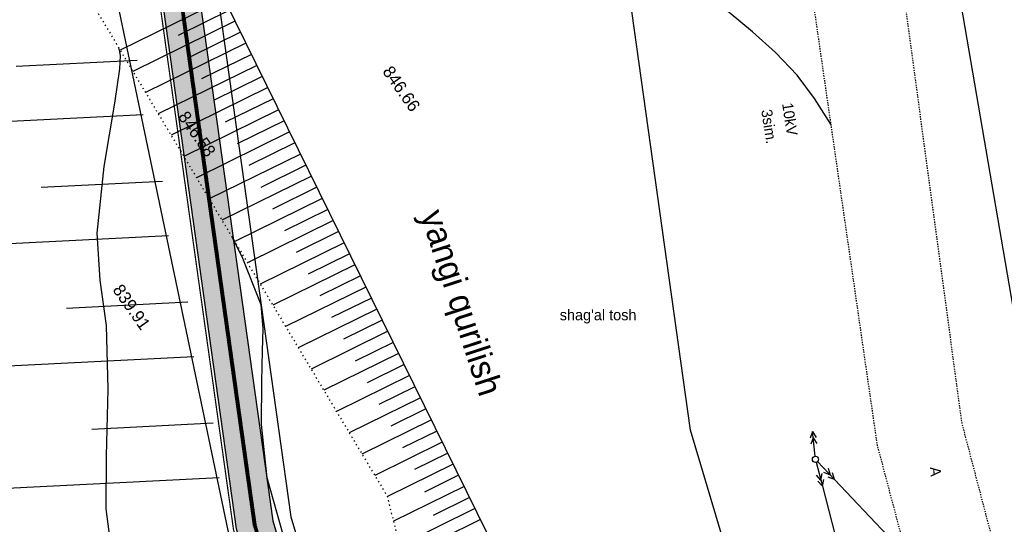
# Model space of a CAD drawing. Header units: millimetres. Extents: x 405709 to 406552, y 4254722 to 4255885.
# Tile 30 of 48: x 406058 to 406137, y 4255360 to 4255400. Entities that reach past the tile are written whole.
import ezdxf
from ezdxf.enums import TextEntityAlignment as Align

# ---------------------------------------------------------------- set-up
doc = ezdxf.new("R2010")
doc.units = ezdxf.units.MM
doc.header["$LTSCALE"] = 0.5
for name, pattern in [('ACAD_ISO09W100', [45, 24, -3, 6, -3, 6, -3]), ('CONTI', [0]), ('Д_ТРОТ_ТРУБА', [3, 1.5, -1.5]), ('ДОРОГИ_СТРОЯЩ', [9, 8, -1]), ('Контура низ откосов  Штриховая 0.1-0.5 - - - - - - -', [0.6, 0.1, -0.5])]:
    doc.linetypes.add(name, pattern=pattern)
for name, color, linetype in [('(007) Здания', 7, 'Continuous'), ('(013) Газопровод', 30, 'ИК_Газопровод -------г--------'), ('(022) Возд. Линии', 7, 'Continuous'), ('(025) Дорога', 7, 'Continuous'), ('(028) Гидротехн.', 7, 'Continuous'), ('(031) Горизонтали', 42, 'Continuous'), ('(037) Контуры', 7, 'Continuous'), ('PI_OTDEFAULT', 172, 'CONTI'), ('ЦММ (0).Тексты', 7, 'Continuous')]:
    doc.layers.add(name, color=color, linetype=linetype)
doc.styles.add('BM-431', font='txt')
doc.styles.add('IndorSoft_Drafting_type_A_00CC', font='IndorSoftDraftingTypeA.ttf', dxfattribs={"height": 0.2})
doc.styles.get("Standard").update_dxf_attribs({"font": 'arial.ttf'})
doc.linetypes.add('GAZ_VOZDUSH', pattern='A,1,-2,["~",Standard,S=3,R=0,X=-1.5,Y=-1.5],-1,10', length=14)
doc.linetypes.add('ИК_Газопровод -------г--------', pattern='A,9,-0.6,["Г",Standard,S=1.2,R=0,X=0,Y=-0.6],-1.2', length=10.8)
doc.linetypes.add('ограждение2', pattern='A,6.35,-2.54,[132,ltypeshp.shx,S=2.54,R=0,X=-2.54,Y=0],-2.54,25.4', length=36.83)

# ---------------------------------------------------------------- blocks, each defined once
blk = doc.blocks.new('*U24')
at = {"layer": '(028) Гидротехн.', "color": 5, "ltscale": 10}
for points in [[(1.848, -0.175), (4.679, 17.888)], [(6.258, -0.6), (7.779, 9.103)]]:
    blk.add_lwpolyline(points, dxfattribs=at)
blk = doc.blocks.new('*U25')
at = {"color": 0, "linetype": 'ByBlock', "lineweight": -2, "transparency": 16777216, "rotation": 101.808184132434}
for p in [(406065.771, 4255400.64), (406067.817, 4255390.851), (406069.863, 4255381.063), (406071.91, 4255371.274), (406073.956, 4255361.486)]:
    blk.add_blockref('*U24', p, dxfattribs=at)
blk = doc.blocks.new('strela1')
at = {"layer": '(022) Возд. Линии'}
for p, q in [((-2, 0), (-1.5, 0.25)), ((0, 0), (-2, 0)), ((-2, 0), (-1.5, -0.25)), ((-1.5, 0), (-1, 0.25)), ((-1.5, 0), (-1, -0.25))]:
    blk.add_line(p, q, dxfattribs=at)
blk = doc.blocks.new('strela2')
at = {"layer": '(022) Возд. Линии'}
for p, q in [((0, 0), (2, 0)), ((1.5, 0), (1, 0.25)), ((1.5, 0), (1, -0.25)), ((2, 0), (1.5, 0.25)), ((2, 0), (1.5, -0.25))]:
    blk.add_line(p, q, dxfattribs=at)
blk = doc.blocks.new('STOLB')
at = {"layer": '(022) Возд. Линии'}
blk.add_circle((0, 0), 0.25, dxfattribs=at)
blk = doc.blocks.new('2')
at = {"color": 41, "true_color": 0xffd966, "const_width": 0.1}
blk.add_lwpolyline([(29473.69, 3307.14), (29473.69, 3310.14), (29470.69, 3310.14), (29470.69, 3307.14)], close=True, dxfattribs=at)
for points in [[(29473.42, 3309.84), (29470.97, 3309.84, 1), (29470.97, 3309.59), (29473.42, 3309.59, 1)], [(29473.42, 3309.3), (29470.97, 3309.3, 1), (29470.97, 3309.05), (29473.42, 3309.05, 1)], [(29473.42, 3308.76), (29470.97, 3308.76, 1), (29470.97, 3308.51), (29473.42, 3308.51, 1)], [(29473.42, 3308.22), (29470.97, 3308.22, 1), (29470.97, 3307.97), (29473.42, 3307.97, 1)], [(29473.42, 3307.68), (29470.97, 3307.68, 1), (29470.97, 3307.43), (29473.42, 3307.43, 1)]]:
    blk.add_lwpolyline(points, format="xyb", close=True, dxfattribs=at)
blk = doc.blocks.new('*U154')
at = {"xscale": 0.1049999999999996, "yscale": 0.1049999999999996, "zscale": 0.1049999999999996, "rotation": 179.9999999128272}
blk.add_blockref('2', (3094.738, 347.407), dxfattribs=at)
blk = doc.blocks.new('*U155')
at = {"color": 0, "linetype": 'ByBlock', "lineweight": -2, "transparency": 16777216, "rotation": 277.9650598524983}
for p in [(406070.882, 4255400.538), (406070.926, 4255400.221), (406070.971, 4255399.904), (406071.015, 4255399.587), (406071.059, 4255399.27), (406071.104, 4255398.954), (406071.148, 4255398.637), (406071.192, 4255398.32), (406071.237, 4255398.003), (406071.281, 4255397.686), (406071.325, 4255397.369), (406071.37, 4255397.052), (406071.414, 4255396.735), (406071.458, 4255396.418), (406071.503, 4255396.101), (406071.547, 4255395.784), (406071.591, 4255395.467), (406071.636, 4255395.151), (406071.68, 4255394.834), (406071.724, 4255394.517), (406071.769, 4255394.2), (406071.813, 4255393.883), (406071.857, 4255393.566), (406071.902, 4255393.249), (406071.946, 4255392.932), (406071.99, 4255392.615), (406072.035, 4255392.298), (406072.079, 4255391.981), (406072.123, 4255391.665), (406072.168, 4255391.348), (406072.212, 4255391.031), (406072.256, 4255390.714), (406072.301, 4255390.397), (406072.345, 4255390.08), (406072.39, 4255389.763), (406072.434, 4255389.446), (406072.478, 4255389.129), (406072.523, 4255388.812), (406072.567, 4255388.495), (406072.611, 4255388.178), (406072.656, 4255387.862), (406072.7, 4255387.545), (406072.744, 4255387.228), (406072.789, 4255386.911), (406072.833, 4255386.594), (406072.877, 4255386.277), (406072.922, 4255385.96), (406072.966, 4255385.643), (406073.01, 4255385.326), (406073.055, 4255385.009), (406073.099, 4255384.692), (406073.143, 4255384.376), (406073.188, 4255384.059), (406073.232, 4255383.742), (406073.276, 4255383.425), (406073.321, 4255383.108), (406073.365, 4255382.791), (406073.409, 4255382.474), (406073.454, 4255382.157), (406073.498, 4255381.84), (406073.542, 4255381.523), (406073.587, 4255381.206), (406073.631, 4255380.889), (406073.675, 4255380.573), (406073.72, 4255380.256), (406073.764, 4255379.939), (406073.808, 4255379.622), (406073.853, 4255379.305), (406073.897, 4255378.988), (406073.941, 4255378.671), (406073.986, 4255378.354), (406074.03, 4255378.037), (406074.075, 4255377.72), (406074.119, 4255377.403), (406074.163, 4255377.087), (406074.208, 4255376.77), (406074.252, 4255376.453), (406074.296, 4255376.136), (406074.341, 4255375.819), (406074.385, 4255375.502), (406074.429, 4255375.185), (406074.474, 4255374.868), (406074.518, 4255374.551), (406074.562, 4255374.234), (406074.607, 4255373.917), (406074.651, 4255373.6), (406074.695, 4255373.284), (406074.74, 4255372.967), (406074.784, 4255372.65), (406074.828, 4255372.333), (406074.873, 4255372.016), (406074.917, 4255371.699), (406074.961, 4255371.382), (406075.006, 4255371.065), (406075.05, 4255370.748), (406075.094, 4255370.431), (406075.139, 4255370.114), (406075.183, 4255369.798), (406075.227, 4255369.481), (406075.272, 4255369.164), (406075.316, 4255368.847), (406075.36, 4255368.53), (406075.405, 4255368.213), (406075.449, 4255367.896), (406075.493, 4255367.579), (406075.538, 4255367.262), (406075.582, 4255366.945), (406075.627, 4255366.628), (406075.671, 4255366.311), (406075.715, 4255365.995), (406075.76, 4255365.678), (406075.804, 4255365.361), (406075.848, 4255365.044), (406075.893, 4255364.727), (406075.937, 4255364.41), (406075.981, 4255364.093), (406076.026, 4255363.776), (406076.07, 4255363.459), (406076.114, 4255363.142), (406076.159, 4255362.825), (406076.203, 4255362.509), (406076.247, 4255362.192), (406076.292, 4255361.875), (406076.336, 4255361.558), (406076.38, 4255361.241), (406076.425, 4255360.924), (406076.469, 4255360.607), (406076.513, 4255360.29), (406076.558, 4255359.973), (406076.602, 4255359.656)]:
    blk.add_blockref('*U154', p, dxfattribs=at)

msp = doc.modelspace()

# ---------------------------------------------------------------- hatches: boundary and pattern name
at = {"transparency": 33554687}
h = msp.add_hatch(dxfattribs=at)
h.set_pattern_fill('AR-HBONE', color=30, scale=0.005)
edge = h.paths.add_edge_path()
edge.add_line((406386.605, 4254899.202), (406388.733, 4254901.316))
edge.add_line((406182.571, 4255117.635), (406215.733, 4255080.214))
edge.add_line((406215.733, 4255080.214), (406248.837, 4255042.859))
edge.add_line((406248.837, 4255042.859), (406283.046, 4255007.734))
edge.add_line((406283.046, 4255007.734), (406318.267, 4254972.27))
edge.add_line((406318.267, 4254972.27), (406353.5, 4254936.793))
edge.add_line((406353.5, 4254936.793), (406388.733, 4254901.316))
edge.add_line((406388.733, 4254901.316), (406387.77, 4254900.359))
edge.add_line((406180.326, 4255115.645), (406213.488, 4255078.225))
edge.add_line((406213.488, 4255078.225), (406246.638, 4255040.816))
edge.add_line((406246.638, 4255040.816), (406280.907, 4255005.631))
edge.add_line((406280.907, 4255005.631), (406316.138, 4254970.156))
edge.add_line((406316.138, 4254970.156), (406351.372, 4254934.679))
edge.add_line((406351.372, 4254934.679), (406386.605, 4254899.202))
edge.add_line((406386.605, 4254899.202), (406386.921, 4254899.516))
edge.add_line((406182.571, 4255117.635), (406157.361, 4255152.307))
edge.add_line((406157.361, 4255152.307), (406147.036, 4255171.925))
edge.add_line((406147.036, 4255171.925), (406133.069, 4255198.46))
edge.add_line((406133.069, 4255198.46), (406131.101, 4255203.63))
edge.add_line((406131.101, 4255203.63), (406113.309, 4255250.394))
edge.add_line((406113.309, 4255250.394), (406102.625, 4255278.476))
edge.add_line((406102.625, 4255278.476), (406096.599, 4255297.625))
edge.add_line((406096.599, 4255297.625), (406081.876, 4255347.096))
edge.add_line((406081.876, 4255347.096), (406078.091, 4255359.836))
edge.add_line((406078.091, 4255359.836), (406072.139, 4255402.38))
edge.add_line((406072.139, 4255402.38), (406041.044, 4255445.313))
edge.add_line((406041.044, 4255445.313), (405903.099, 4255619.54))
edge.add_line((405903.099, 4255619.54), (405828.481, 4255714.884))
edge.add_line((405828.481, 4255714.884), (405791.314, 4255762.15))
edge.add_line((405788.956, 4255760.296), (405791.314, 4255762.15))
edge.add_line((405826.12, 4255713.033), (405788.956, 4255760.296))
edge.add_line((405900.742, 4255617.684), (405826.12, 4255713.033))
edge.add_line((406038.652, 4255443.501), (405900.742, 4255617.684))
edge.add_line((406069.271, 4255401.225), (406038.652, 4255443.501))
edge.add_line((406075.152, 4255359.198), (406069.271, 4255401.225))
edge.add_line((406079, 4255346.24), (406075.152, 4255359.198))
edge.add_line((406093.73, 4255296.746), (406079, 4255346.24))
edge.add_line((406099.789, 4255277.491), (406093.73, 4255296.746))
edge.add_line((406110.505, 4255249.327), (406099.789, 4255277.491))
edge.add_line((406128.297, 4255202.562), (406110.505, 4255249.327))
edge.add_line((406130.33, 4255197.223), (406128.297, 4255202.562))
edge.add_line((406144.381, 4255170.527), (406130.33, 4255197.223))
edge.add_line((406154.815, 4255150.702), (406144.381, 4255170.527))
edge.add_line((406180.326, 4255115.645), (406154.815, 4255150.702))

# ---------------------------------------------------------------- linework, layer by layer
at = {"layer": '(007) Здания', "color": 1, "linetype": 'Continuous', "elevation": 611.801}
msp.add_lwpolyline([(406106.017, 4255409.212), (406073.573, 4255402.95), (406073.572, 4255402.942), (406073.572, 4255402.918), (406079.561, 4255360.155), (406083.313, 4255347.532), (406115.159, 4255356.216), (406111.898, 4255367.185)], close=True, dxfattribs=at)
at = {"layer": '(007) Здания'}
msp.add_lwpolyline([(406073.307, 4255403.779), (406104.827, 4255339.749), (406104.827, 4255339.749), (406110.587, 4255326.849), (406110.587, 4255326.849), (406120.257, 4255292.989), (406120.137, 4255270.729), (406125.397, 4255256.779), (406131.617, 4255253.709), (406136.297, 4255250.549), (406140.947, 4255244.029), (406160.707, 4255221.579), (406177.327, 4255191.849), (406191.467, 4255151.079), (406198.167, 4255138.089), (406207.977, 4255122.979), (406226.817, 4255109.479), (406247.447, 4255100.389), (406250.984, 4255095.9)], dxfattribs=at)
at = {"layer": '(013) Газопровод', "linetype": 'GAZ_VOZDUSH', "ltscale": 0.1, "flags": 128}
msp.add_lwpolyline([(405795.032, 4255855.358), (405794.965, 4255851.089), (405820.825, 4255796.919), (405845.737, 4255767.599), (405853.407, 4255759.449), (405874.177, 4255735.379), (405882.957, 4255723.389), (405901.149, 4255702.244), (405920.913, 4255680.446), (405929.377, 4255670.519), (405950.6, 4255645.324), (405988.506, 4255596.321), (406006.917, 4255570.939), (406043.149, 4255533.409), (406106.987, 4255462.669), (406127.107, 4255440.509), (406140.447, 4255362.659), (406150.767, 4255332.259), (406131.037, 4255325.589), (406156.057, 4255257.255), (406178.567, 4255199.289), (406192.407, 4255173.249), (406214.317, 4255146.799), (406218.807, 4255141.039), (406251.337, 4255103.819), (406291.847, 4255054.699), (406335.567, 4255005.629), (406337.087, 4255003.969), (406368.267, 4254969.819), (406407.117, 4254927.019), (406445.967, 4254886.799), (406445.967, 4254886.799), (406470.207, 4254860.189), (406472.017, 4254861.829), (406531.407, 4254800.609), (406536.733, 4254795.119)], dxfattribs=at)
at = {"layer": '(022) Возд. Линии', "elevation": 608.485}
for points in [[(406123.544, 4255363.182), (406144.97, 4255340.516)], [(406122.558, 4255362.638), (406134.577, 4255315.898)]]:
    msp.add_lwpolyline(points, dxfattribs=at)
at = {"layer": '(025) Дорога', "linetype": 'Д_ТРОТ_ТРУБА', "ltscale": 0.1, "flags": 128}
for points in [[(405782.714, 4255860.237), (405783.467, 4255854.009), (405787.357, 4255836.299), (405796.387, 4255813.919), (405808.627, 4255795.739), (405843.717, 4255753.069), (405862.857, 4255731.199), (405891.097, 4255699.229), (405914.157, 4255672.749), (405943.537, 4255638.219), (405980.327, 4255590.229), (406010.067, 4255552.289), (406064.577, 4255491.749), (406108.757, 4255440.899), (406113.177, 4255434.059), (406118.117, 4255421.019), (406120.847, 4255408.439), (406126.977, 4255365.989), (406137.207, 4255327.489), (406160.857, 4255259.219), (406178.707, 4255213.809), (406200.097, 4255174.459), (406222.737, 4255145.749), (406254.787, 4255104.899), (406294.707, 4255057.739), (406338.637, 4255007.089), (406369.807, 4254978.529), (406414.237, 4254934.909), (406453.887, 4254898.609), (406488.527, 4254862.469), (406540.017, 4254812.339), (406547.477, 4254805.076)], [(405792.411, 4255859.925), (405792.617, 4255857.579), (405794.347, 4255837.839), (405802.997, 4255818.099), (405814.957, 4255799.589), (405842.787, 4255764.929), (405849.207, 4255758.389), (405869.347, 4255735.769), (405896.647, 4255703.709), (405919.567, 4255678.089), (405948.627, 4255643.749), (405986.027, 4255594.959), (406015.497, 4255556.649), (406069.887, 4255496.469), (406113.847, 4255444.769), (406118.737, 4255436.369), (406128.097, 4255410.099), (406133.827, 4255367.759), (406143.437, 4255331.109), (406167.007, 4255262.319), (406185.657, 4255218.649), (406206.367, 4255178.479), (406227.337, 4255150.259), (406260.627, 4255109.139), (406299.967, 4255062.749), (406343.977, 4255012.439), (406373.417, 4254985.149), (406419.047, 4254940.389), (406457.257, 4254905.719), (406493.927, 4254868.269), (406544.007, 4254818.779), (406552.146, 4254810.736)]]:
    msp.add_lwpolyline(points, dxfattribs=at)
at = {"layer": '(028) Гидротехн.', "color": 5, "ltscale": 10}
msp.add_lwpolyline([(406179.802, 4255115.181), (406179.78, 4255115.206), (406154.22, 4255150.331), (406143.761, 4255170.201), (406129.691, 4255196.935), (406127.643, 4255202.313), (406109.851, 4255249.078), (406099.128, 4255277.262), (406093.061, 4255296.541), (406078.329, 4255346.041), (406074.466, 4255359.049), (406065.682, 4255401.064), (406038.094, 4255443.079), (405900.192, 4255617.251), (405825.569, 4255712.601), (405788.406, 4255759.863)], dxfattribs=at)
at = {"layer": '(031) Горизонтали'}
for points in [[(406123.228, 4255391.954, 608.5), (406121.927, 4255394.029, 608.5), (406120.517, 4255395.899, 608.5), (406118.757, 4255397.749, 608.5), (406116.907, 4255399.409, 608.5), (406115.027, 4255400.969, 608.5), (406112.107, 4255403.269, 608.5), (406107.527, 4255406.839, 608.5), (406103.317, 4255410.109, 608.5), (406099.077, 4255411.209, 608.5), (406094.797, 4255410.139, 608.5), (406090.427, 4255409.049, 608.5), (406087.597, 4255408.489, 608.5), (406087.087, 4255408.499, 608.5), (406086.677, 4255408.379, 608.5), (406086.327, 4255407.839, 608.5), (406084.767, 4255406.199, 608.5), (406081.117, 4255403.269, 608.5), (406077.127, 4255401.089, 608.5), (406074.697, 4255401.459, 608.5), (406073.946, 4255402.482, 608.5)], [(406065.107, 4255356.869, 603), (406064.597, 4255360.819, 603), (406064.647, 4255365.099, 603), (406064.777, 4255370.499, 603), (406064.637, 4255375.639, 603), (406064.117, 4255379.309, 603), (406063.867, 4255383.109, 603), (406064.457, 4255388.519, 603), (406065.297, 4255393.639, 603), (406065.717, 4255396.419, 603), (406065.777, 4255397.489, 603), (406065.659, 4255398.062, 603)], [(406091.61, 4255344.898, 603.5), (406091.357, 4255345.599, 603.5), (406090.117, 4255347.909, 603.5), (406089.037, 4255348.709, 603.5), (406087.637, 4255349.499, 603.5), (406085.757, 4255350.579, 603.5), (406083.407, 4255352.059, 603.5), (406080.987, 4255354.599, 603.5), (406078.957, 4255358.629, 603.5), (406077.637, 4255363.319, 603.5), (406077.177, 4255367.629, 603.5), (406077.197, 4255371.109, 603.5), (406077.267, 4255373.589, 603.5), (406077.317, 4255375.409, 603.5), (406077.137, 4255377.319, 603.5), (406075.617, 4255381.199, 603.5), (406074.797, 4255382.793, 603.5)]]:
    msp.add_polyline3d(points, dxfattribs=at)
at = {"layer": '(037) Контуры', "linetype": 'Контура низ откосов  Штриховая 0.1-0.5 - - - - - - -'}
msp.add_lwpolyline([(406057.857, 4255411.099), (406087.337, 4255361.839), (406097.467, 4255321.679), (406101.957, 4255317.979), (406113.827, 4255292.649), (406115.427, 4255262.959), (406126.617, 4255249.859), (406127.797, 4255243.469), (406131.994, 4255241.478), (406148.877, 4255226.759), (406171.617, 4255189.759), (406184.247, 4255149.739), (406184.157, 4255145.599), (406186.737, 4255137.159), (406198.627, 4255122.709), (406213.177, 4255111.279), (406240.647, 4255095.539), (406244.602, 4255090.871)], dxfattribs=at)
for p, q in [((406074.147, 4255402.073), (406065.736, 4255397.933)), ((406074.588, 4255401.177), (406070.42, 4255399.125)), ((406075.029, 4255400.28), (406066.766, 4255396.212)), ((406075.471, 4255399.384), (406071.376, 4255397.368)), ((406075.912, 4255398.487), (406067.796, 4255394.492)), ((406076.353, 4255397.59), (406072.332, 4255395.611)), ((406076.795, 4255396.694), (406068.826, 4255392.771)), ((406077.236, 4255395.797), (406073.288, 4255393.854)), ((406077.678, 4255394.901), (406069.855, 4255391.05)), ((406078.119, 4255394.004), (406074.245, 4255392.097)), ((406078.56, 4255393.107), (406070.885, 4255389.329)), ((406079.002, 4255392.211), (406075.201, 4255390.34)), ((406079.443, 4255391.314), (406071.915, 4255387.608)), ((406079.884, 4255390.418), (406076.157, 4255388.583)), ((406080.326, 4255389.521), (406072.945, 4255385.888)), ((406080.767, 4255388.624), (406077.113, 4255386.826)), ((406081.208, 4255387.728), (406073.975, 4255384.167)), ((406081.65, 4255386.831), (406078.07, 4255385.069)), ((406082.091, 4255385.935), (406075.005, 4255382.446)), ((406082.533, 4255385.038), (406079.026, 4255383.312)), ((406082.974, 4255384.142), (406076.034, 4255380.725)), ((406083.415, 4255383.245), (406079.982, 4255381.555)), ((406083.857, 4255382.348), (406077.064, 4255379.005)), ((406084.298, 4255381.452), (406080.939, 4255379.798)), ((406084.739, 4255380.555), (406078.094, 4255377.284)), ((406085.181, 4255379.659), (406081.895, 4255378.041)), ((406085.622, 4255378.762), (406079.124, 4255375.563)), ((406086.063, 4255377.865), (406082.851, 4255376.284)), ((406086.505, 4255376.969), (406080.154, 4255373.842)), ((406086.946, 4255376.072), (406083.807, 4255374.527)), ((406087.388, 4255375.176), (406081.183, 4255372.121)), ((406087.829, 4255374.279), (406084.764, 4255372.77)), ((406088.27, 4255373.382), (406082.213, 4255370.401)), ((406088.712, 4255372.486), (406085.72, 4255371.013)), ((406089.153, 4255371.589), (406083.243, 4255368.68)), ((406089.594, 4255370.693), (406086.676, 4255369.256)), ((406090.036, 4255369.796), (406084.273, 4255366.959)), ((406090.477, 4255368.899), (406087.632, 4255367.499)), ((406090.918, 4255368.003), (406085.303, 4255365.238)), ((406091.36, 4255367.106), (406088.589, 4255365.742)), ((406091.801, 4255366.21), (406086.332, 4255363.518)), ((406092.243, 4255365.313), (406089.545, 4255363.985)), ((406092.684, 4255364.417), (406087.362, 4255361.797)), ((406093.125, 4255363.52), (406090.362, 4255362.16)), ((406093.567, 4255362.623), (406087.849, 4255359.809)), ((406094.008, 4255361.727), (406091.054, 4255360.272)), ((406094.449, 4255360.83), (406088.349, 4255357.827)), ((406094.891, 4255359.934), (406091.745, 4255358.385))]:
    msp.add_line(p, q)
at = {"color": 2, "const_width": 0.3}
msp.add_lwpolyline([(406387.669, 4254900.259), (406352.436, 4254935.736), (406317.203, 4254971.213), (406281.977, 4255006.682), (406247.738, 4255041.838), (406214.61, 4255079.22), (406181.496, 4255116.586), (406156.092, 4255151.497), (406145.708, 4255171.226), (406131.7, 4255197.842), (406129.699, 4255203.096), (406111.907, 4255249.86), (406101.207, 4255277.984), (406095.165, 4255297.185), (406080.438, 4255346.668), (406076.622, 4255359.517), (406070.705, 4255401.802), (406039.848, 4255444.407), (405901.921, 4255618.612), (405827.3, 4255713.959), (405790.135, 4255761.223)], dxfattribs=at)
at = {"color": 1, "linetype": 'ACAD_ISO09W100', "true_color": 0xff0000}
msp.add_lwpolyline([(406387.669, 4254900.259), (406352.436, 4254935.736), (406317.203, 4254971.213), (406281.977, 4255006.682), (406247.738, 4255041.838), (406214.61, 4255079.22), (406181.496, 4255116.586), (406156.092, 4255151.497), (406145.708, 4255171.226), (406131.7, 4255197.842), (406129.699, 4255203.096), (406111.907, 4255249.86), (406101.207, 4255277.984), (406095.165, 4255297.185), (406080.438, 4255346.668), (406076.622, 4255359.517), (406070.705, 4255401.802), (406039.848, 4255444.407), (405901.921, 4255618.612), (405827.3, 4255713.959), (405790.135, 4255761.223)], dxfattribs=at)
at = {"color": 0, "linetype": 'ограждение2', "ltscale": 0.025, "const_width": 0.1}
msp.add_lwpolyline([(406386.427, 4254899.026), (406351.194, 4254934.503), (406315.961, 4254969.98), (406280.729, 4255005.455), (406246.455, 4255040.646), (406213.3, 4255078.059), (406180.131, 4255115.488), (406154.603, 4255150.57), (406144.16, 4255170.411), (406130.102, 4255197.12), (406128.064, 4255202.473), (406110.272, 4255249.238), (406099.553, 4255277.409), (406093.491, 4255296.673), (406078.761, 4255346.169), (406074.907, 4255359.144), (406069.032, 4255401.128), (406038.452, 4255443.35), (405900.546, 4255617.529), (405825.924, 4255712.878), (405788.759, 4255760.141)], dxfattribs=at)
at = {"color": 1}
for points in [[(406072.139, 4255402.38), (406078.091, 4255359.836), (406081.876, 4255347.096), (406096.599, 4255297.625), (406102.625, 4255278.476), (406113.309, 4255250.394), (406131.101, 4255203.63), (406133.069, 4255198.46), (406147.036, 4255171.925), (406157.361, 4255152.307), (406182.571, 4255117.635), (406215.733, 4255080.214), (406248.837, 4255042.859), (406283.046, 4255007.734), (406318.267, 4254972.27), (406353.5, 4254936.793), (406388.733, 4254901.316)], [(406386.605, 4254899.202), (406351.372, 4254934.679), (406316.138, 4254970.156), (406280.907, 4255005.631), (406246.638, 4255040.816), (406213.488, 4255078.225), (406180.326, 4255115.645), (406154.815, 4255150.702), (406144.381, 4255170.527), (406130.33, 4255197.223), (406128.297, 4255202.562), (406110.505, 4255249.327), (406099.789, 4255277.491), (406093.73, 4255296.746), (406079, 4255346.24), (406075.152, 4255359.198), (406069.271, 4255401.225)]]:
    msp.add_lwpolyline(points, dxfattribs=at)

# ---------------------------------------------------------------- block references
at = {"layer": '(022) Возд. Линии'}
for name, p, rotation in [('strela2', (406121.97, 4255365.068, 608.485), 96.18464626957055), ('STOLB', (406121.997, 4255364.819, 608.485), 96.18464626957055), ('strela1', (406122.06, 4255364.575, 608.485), 104.4207734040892), ('strela1', (406122.17, 4255364.636, 608.485), 133.3880557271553)]:
    msp.add_blockref(name, p, dxfattribs=dict(at, rotation=rotation))
for name in ['*U25', '*U155']:
    msp.add_blockref(name, (0, 0))

# ---------------------------------------------------------------- texts
at = {"layer": '(022) Возд. Линии', "style": 'BM-431'}
for s, p in [('10kV', (406119.294, 4255393.606, 1220.383)), ('3sim.', (406117.606, 4255393.066, 1220.383))]:
    msp.add_text(s, height=0.875, rotation=278.61637, dxfattribs=at).set_placement(p)
at = {"layer": '(025) Дорога', "linetype": 'ДОРОГИ_СТРОЯЩ', "style": 'BM-431'}
msp.add_text('A', height=0.875, rotation=274.77424, dxfattribs=at).set_placement((406131.248, 4255364.171))
at = {"layer": '(037) Контуры', "color": 0, "linetype": 'ByBlock', "style": 'BM-431'}
msp.add_text("shag'al tosh", height=0.875, dxfattribs=at).set_placement((406101.305, 4255376.069))
at = {"layer": 'PI_OTDEFAULT', "color": 250, "ltscale": 3, "style": 'BM-431'}
for s, p in [('846.66', (406086.918, 4255396.201)), ('846.58', (406070.378, 4255392.541)), ('839.91', (406065.088, 4255378.531))]:
    msp.add_text(s, height=1, rotation=305, dxfattribs=at).set_placement(p)
at = {"layer": 'ЦММ (0).Тексты', "style": 'IndorSoft_Drafting_type_A_00CC'}
msp.add_text('yangi qurilish', height=2, rotation=288, dxfattribs=at).set_placement((406093.14, 4255377.43, 846.613), align=Align.MIDDLE)

doc.saveas('drawing.dxf')
